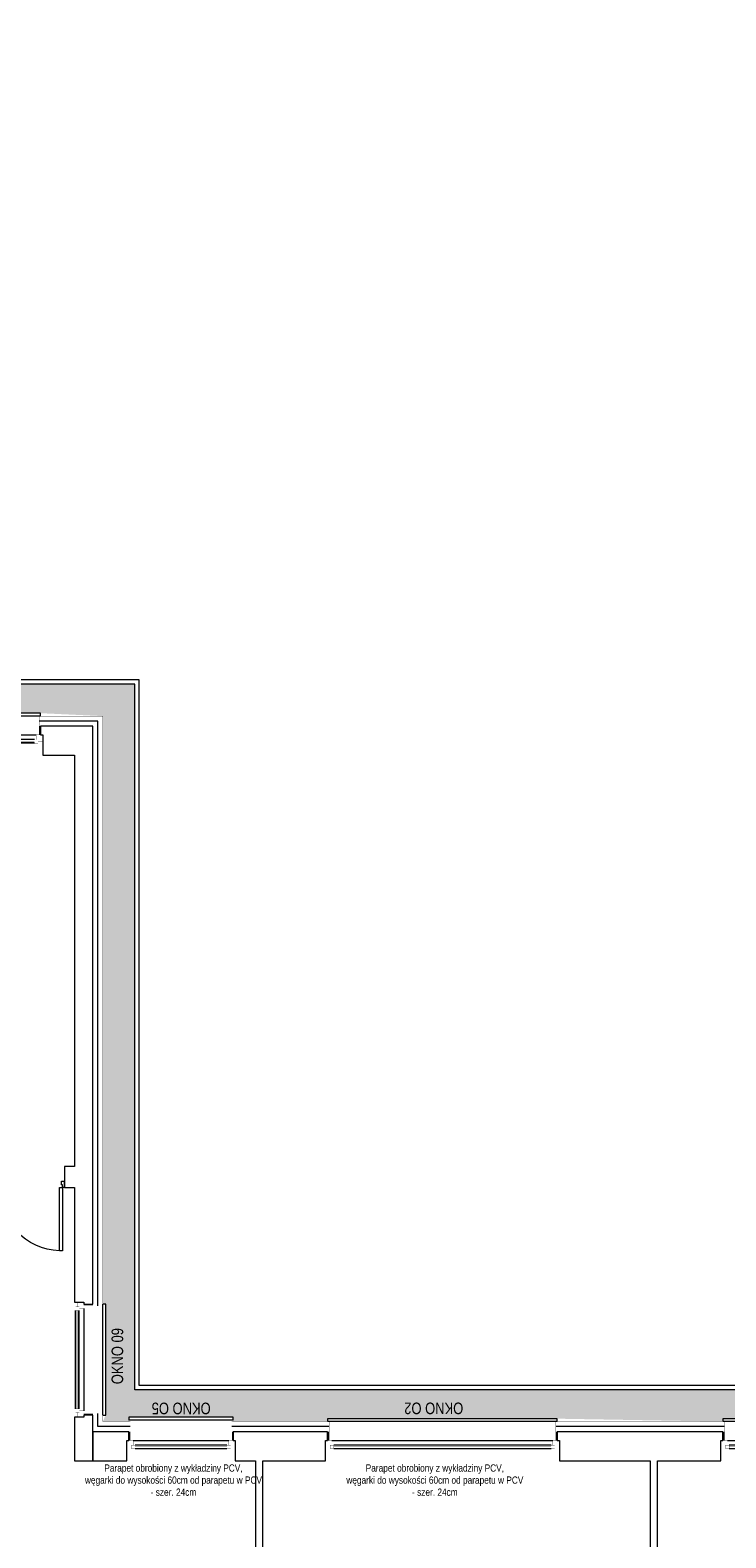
# Model space of a CAD drawing. Header units: millimetres. Extents: x 18880 to 99371, y -5529 to 27899.
# Tile 102 of 161: x 27985 to 28945, y 18072 to 20153. Entities that reach past the tile are written whole.
import ezdxf

# ---------------------------------------------------------------- set-up
doc = ezdxf.new("R2010")
doc.units = ezdxf.units.MM
doc.set_wipeout_variables(frame=1)
doc.linetypes.add('DASHED', pattern=[19.05, 12.7, -6.35])
for name, color, linetype, lineweight in [('AA_HATCH', 251, 'Continuous', 0), ('AA_IZOLACJA', 251, 'Continuous', 0), ('AA_OPIS', 2, 'Continuous', 0), ('AA_WIDOK', 254, 'Continuous', 0), ('Drzwi ArchiCAD_Nr_Pióra__1', 7, 'Continuous', 13), ('Drzwi ArchiCAD_Nr_Pióra__23', 4, 'Continuous', 20), ('Drzwi ArchiCAD_Nr_Pióra__3', 4, 'Continuous', 18), ('K_SCIANY', 90, 'Continuous', 20)]:
    doc.layers.add(name, color=color, linetype=linetype, lineweight=lineweight)
doc.layers.add('Drzwi ArchiCAD', color=7, linetype='Continuous')
doc.layers.add('Okna ArchiCADa', color=7, linetype='Continuous')
doc.styles.add('ARIAL', font='arial.ttf')
doc.styles.add('Arial Narrow', font='txt')
doc.linetypes.add('STYROPIAN', pattern='A,0.000141,[1,styropian.shx,S=1,R=0,X=0,Y=0],-14.102004', length=14.102145)

# ---------------------------------------------------------------- blocks, each defined once
blk = doc.blocks.new('D1 Drzwi proste 12_82')
at = {"layer": 'Drzwi ArchiCAD_Nr_Pióra__1', "linetype": 'Continuous'}
for p, q in [((-465, 0), (-465, -90)), ((465, 0), (465, -90))]:
    blk.add_line(p, q, dxfattribs=at)
at = {"layer": 'Drzwi ArchiCAD_Nr_Pióra__23', "linetype": 'Continuous'}
for p, q in [((-437, 0), (-465, 0)), ((-465, 0), (-465, -90)), ((-437, -40), (-437, 0)), ((465, 0), (437, 0)), ((437, 0), (437, -40)), ((465, -90), (465, 0)), ((-465, -90), (-425, -90)), ((-425, -40), (-437, -40)), ((-425, -90), (-425, -40)), ((437, -40), (425, -40)), ((425, -40), (425, -90)), ((425, -90), (465, -90))]:
    blk.add_line(p, q, dxfattribs=at)
at = {"layer": 'Drzwi ArchiCAD_Nr_Pióra__3', "linetype": 'Continuous'}
for p, q in [((437, 874), (397, 874)), ((397, 874), (397, 0)), ((437, 0), (437, 874)), ((397, 0), (437, 0))]:
    blk.add_line(p, q, dxfattribs=at)
blk.add_arc((437, 0), 874, 92.6231, 180, dxfattribs=at)
blk = doc.blocks.new('O1 rozwierane 12_135')
at = {"layer": 'AA_WIDOK', "color": 4}
blk.add_lwpolyline([(-765, 260), (-765, 300), (765, 300), (765, 260)], dxfattribs=at)
at = {"layer": 'AA_WIDOK', "linetype": 'DASHED', "ltscale": 0.5}
blk.add_lwpolyline([(-765, 260), (765, 260)], dxfattribs=at)
at = {"color": 4}
blk.add_wipeout([(680, -115), (680, -65), (705, -65), (705, 0), (-705, 0), (-705, -65), (-680, -65), (-680, -115)], dxfattribs=at).dxf.layer = 'AA_WIDOK'
at = {"layer": 'AA_IZOLACJA', "linetype": 'STYROPIAN', "ltscale": 0.2}
for points in [[(-755, 120), (-755, 0)], [(755, 120), (755, 0)]]:
    blk.add_lwpolyline(points, dxfattribs=at)
at = {"layer": 'AA_WIDOK', "const_width": 3}
for points in [[(-745, 260), (-745, 0)], [(745, 260), (745, 0)]]:
    blk.add_lwpolyline(points, dxfattribs=at)
at = {"layer": 'AA_WIDOK', "color": 4, "const_width": 3}
for points in [[(-705, 0), (-795, 0)], [(-795, 0), (-795, -90)], [(-705, -65), (-705, 0)], [(795, 0), (705, 0)], [(705, 0), (705, -65)], [(795, -90), (795, 0)], [(-795, -90), (-730, -90)], [(-730, -90), (-730, -65)], [(-730, -65), (-705, -65)], [(-680, -65), (-730, -65)], [(-730, -65), (-730, -115)], [(-730, -115), (-680, -115)], [(-680, -115), (-680, -65)], [(-680, -80), (680, -80)], [(-680, -90), (680, -90)], [(-680, -100), (680, -100)], [(730, -65), (680, -65)], [(680, -65), (680, -115)], [(680, -115), (730, -115)], [(705, -65), (730, -65)], [(730, -65), (730, -90)], [(730, -115), (730, -65)], [(730, -90), (795, -90)]]:
    blk.add_lwpolyline(points, dxfattribs=at)
at = {"layer": 'AA_WIDOK', "color": 4}
for points in [[(705, 0), (-705, 0)], [(-680, -65), (680, -65)], [(-680, -115), (680, -115)], [(-680, -115), (680, -115)]]:
    blk.add_lwpolyline(points, dxfattribs=at)
blk = doc.blocks.new('O1 rozwierane 12_97')
at = {"layer": 'AA_WIDOK', "color": 4}
blk.add_lwpolyline([(-720, 280), (-720, 320), (720, 320), (720, 280)], dxfattribs=at)
at = {"layer": 'AA_WIDOK', "linetype": 'DASHED', "ltscale": 0.5}
blk.add_lwpolyline([(-720, 280), (720, 280)], dxfattribs=at)
at = {"color": 4}
blk.add_wipeout([(635, -115), (635, -65), (660, -65), (660, 0), (-660, 0), (-660, -65), (-635, -65), (-635, -115)], dxfattribs=at).dxf.layer = 'AA_WIDOK'
at = {"layer": 'AA_IZOLACJA', "linetype": 'STYROPIAN', "ltscale": 0.2}
for points in [[(-710, 120), (-710, 0)], [(710, 120), (710, 0)]]:
    blk.add_lwpolyline(points, dxfattribs=at)
at = {"layer": 'AA_WIDOK', "const_width": 3}
for points in [[(-700, 280), (-700, 0)], [(700, 280), (700, 0)]]:
    blk.add_lwpolyline(points, dxfattribs=at)
at = {"layer": 'AA_WIDOK', "color": 4, "const_width": 3}
for points in [[(-660, 0), (-750, 0)], [(-750, 0), (-750, -90)], [(-660, -65), (-660, 0)], [(750, 0), (660, 0)], [(660, 0), (660, -65)], [(750, -90), (750, 0)], [(-750, -90), (-685, -90)], [(-685, -90), (-685, -65)], [(-685, -65), (-660, -65)], [(-635, -65), (-685, -65)], [(-685, -65), (-685, -115)], [(-685, -115), (-635, -115)], [(-635, -115), (-635, -65)], [(-635, -80), (635, -80)], [(-635, -90), (635, -90)], [(-635, -100), (635, -100)], [(685, -65), (635, -65)], [(635, -65), (635, -115)], [(635, -115), (685, -115)], [(660, -65), (685, -65)], [(685, -65), (685, -90)], [(685, -115), (685, -65)], [(685, -90), (750, -90)]]:
    blk.add_lwpolyline(points, dxfattribs=at)
at = {"layer": 'AA_WIDOK', "color": 4}
for points in [[(660, 0), (-660, 0)], [(-635, -65), (635, -65)], [(-635, -115), (635, -115)], [(-635, -115), (635, -115)]]:
    blk.add_lwpolyline(points, dxfattribs=at)
blk = doc.blocks.new('O1 rozwierane 12_80')
at = {"layer": 'AA_WIDOK', "color": 4}
blk.add_lwpolyline([(1585, 260), (1585, 300), (-1585, 300), (-1585, 260)], dxfattribs=at)
at = {"layer": 'AA_WIDOK', "linetype": 'DASHED', "ltscale": 0.5}
blk.add_lwpolyline([(1585, 260), (-1585, 260)], dxfattribs=at)
at = {"color": 4}
blk.add_wipeout([(-1500, -115), (-1500, -65), (-1525, -65), (-1525, 0), (1525, 0), (1525, -65), (1500, -65), (1500, -115)], dxfattribs=at).dxf.layer = 'AA_WIDOK'
at = {"layer": 'AA_IZOLACJA', "linetype": 'STYROPIAN', "ltscale": 0.2}
for points in [[(-1575, 120), (-1575, 0)], [(1575, 120), (1575, 0)]]:
    blk.add_lwpolyline(points, dxfattribs=at)
at = {"layer": 'AA_WIDOK', "const_width": 3}
for points in [[(-1565, 260), (-1565, 0)], [(1565, 260), (1565, 0)]]:
    blk.add_lwpolyline(points, dxfattribs=at)
at = {"layer": 'AA_WIDOK', "color": 4, "const_width": 3}
for points in [[(-1615, 0), (-1525, 0)], [(-1615, -90), (-1615, 0)], [(-1525, 0), (-1525, -65)], [(1525, -65), (1525, 0)], [(1525, 0), (1615, 0)], [(1615, 0), (1615, -90)], [(-1550, -90), (-1615, -90)], [(-1525, -65), (-1550, -65)], [(-1550, -65), (-1550, -90)], [(-1550, -65), (-1500, -65)], [(-1550, -115), (-1550, -65)], [(-1500, -115), (-1550, -115)], [(-1500, -65), (-1500, -115)], [(1500, -80), (-1500, -80)], [(1500, -90), (-1500, -90)], [(1500, -100), (-1500, -100)], [(1500, -115), (1500, -65)], [(1500, -65), (1550, -65)], [(1550, -115), (1500, -115)], [(1550, -65), (1525, -65)], [(1550, -90), (1550, -65)], [(1550, -65), (1550, -115)], [(1615, -90), (1550, -90)]]:
    blk.add_lwpolyline(points, dxfattribs=at)
at = {"layer": 'AA_WIDOK', "color": 4}
for points in [[(-1525, 0), (1525, 0)], [(1500, -65), (-1500, -65)], [(1500, -115), (-1500, -115)], [(1500, -115), (-1500, -115)]]:
    blk.add_lwpolyline(points, dxfattribs=at)

msp = doc.modelspace()

# ---------------------------------------------------------------- hatches: boundary and pattern name
at = {"layer": 'AA_HATCH'}
h = msp.add_hatch(dxfattribs=at)
h.set_pattern_fill('AR-CONC', color=256, scale=0.1)
h.paths.add_polyline_path([(28129.01574, 19250.37583), (26622.01574, 19250.37583), (26622.01574, 20147.37583), (26578.01574, 20147.37583), (26578.01574, 19212.37583), (26664.01574, 19212.37583), (26664.01574, 19206.37583), (26787.01574, 19206.37583), (26787.01574, 19210.37583), (27104.01574, 19210.37583), (27236.01574, 19206.43553), (27236.01574, 19210.37583), (27553.01574, 19210.37583), (27682.01574, 19206.43689), (27682.01574, 19210.37583), (27999.01574, 19210.37583), (28085.01574, 19206.37583), (28085.01574, 18394.37583), (28089.01574, 18394.37583), (28089.01574, 18241.37583), (28085.01574, 18232.37583), (28121.01574, 18232.37583), (28121.01574, 18238.37583), (28265.01574, 18238.37583), (28265.01574, 18232.37583), (28395.51574, 18232.37583), (28395.51574, 18236.37583), (28712.51574, 18236.37583), (28941.51574, 18232.41046), (28941.51574, 18236.37583), (29258.51574, 18236.37583), (29454.01574, 18232.41633), (29454.01574, 18238.37583), (29598.01574, 18238.37583), (29598.01574, 18232.37583), (29704.01574, 18232.37583), (29704.01574, 18276.37583), (28129.01574, 18276.37583)])

# ---------------------------------------------------------------- linework, layer by layer
at = {"layer": 'AA_IZOLACJA', "linetype": 'STYROPIAN', "ltscale": 1.4}
for points in [[(28397.51574, 18225.37583), (28263.01574, 18225.37583)], [(28943.51574, 18225.37583), (28710.51574, 18225.37583)]]:
    msp.add_lwpolyline(points, dxfattribs=at)
at = {"layer": 'AA_WIDOK', "const_width": 0.3}
for points in [[(28397.51574, 18232.37583), (28263.01574, 18232.37583)], [(28943.51574, 18232.37583), (28710.51574, 18232.37583)]]:
    msp.add_lwpolyline(points, dxfattribs=at)
at = {"layer": 'K_SCIANY'}
for points in [[(28032.01574, 18584.37583), (28032.01574, 18564.37583), (28032.01574, 18555.37583), (28046.01574, 18555.37583), (28046.01574, 18397.37583), (28050.01574, 18397.37583), (28059.01574, 18397.37583), (28059.01574, 18394.37583), (28071.01574, 18394.37583), (28071.01574, 19192.37583), (27999.01574, 19192.37583), (27999.01574, 19180.37583), (28002.01574, 19180.37583), (28002.01574, 19171.37583), (28002.01574, 19152.37583), (28046.01574, 19152.37583), (28046.01574, 18584.37583)], [(28059.01574, 18238.37583), (28050.01574, 18238.37583), (28046.01574, 18238.37583), (28046.01574, 18178.37583), (28071.01574, 18178.37583), (28071.01574, 18241.37583), (28059.01574, 18241.37583)], [(28306.01574, 17768.37583), (28306.01574, 18178.37583), (28392.51574, 18178.37583), (28392.51574, 18197.37583), (28392.51574, 18206.37583), (28395.51574, 18206.37583), (28395.51574, 18218.37583), (28265.01574, 18218.37583), (28265.01574, 18206.37583), (28268.01574, 18206.37583), (28268.01574, 18197.37583), (28268.01574, 18178.37583), (28296.01574, 18178.37583), (28296.01574, 17768.37583), (28305.01574, 17768.37583)]]:
    msp.add_lwpolyline(points, close=True, dxfattribs=at)
for points in [[(28071.01574, 18178.37583), (28118.01574, 18178.37583), (28118.01574, 18197.37583), (28118.01574, 18206.37583), (28121.01574, 18206.37583), (28121.01574, 18218.37583), (28071.01574, 18218.37583)], [(28071.01574, 18218.37583), (28071.01574, 18178.37583)], [(28071.01574, 18178.37583), (28071.01574, 18218.37583)], [(28851.01574, 17616.37583), (28851.01574, 18178.37583), (28938.51574, 18178.37583), (28938.51574, 18197.37583), (28938.51574, 18206.37583), (28941.51574, 18206.37583), (28941.51574, 18218.37583), (28712.51574, 18218.37583), (28712.51574, 18206.37583), (28715.51574, 18206.37583), (28715.51574, 18197.37583), (28715.51574, 18178.37583), (28841.01574, 18178.37583), (28841.01574, 17616.37583)]]:
    msp.add_lwpolyline(points, dxfattribs=at)

# ---------------------------------------------------------------- block references
at = {"layer": 'Drzwi ArchiCAD', "linetype": 'Continuous', "xscale": -0.1, "yscale": 0.1, "zscale": 0.1, "rotation": 180}
msp.add_blockref('D1 Drzwi proste 12_82', (27985.51574, 18555.37583), dxfattribs=at)

# ---------------------------------------------------------------- texts
at = {"layer": 'AA_OPIS', "char_height": 10, "width": 299.9998938, "attachment_point": 1, "style": 'Arial Narrow'}
for insert in [(28032.59119, 18173.28536), (28393.59119, 18173.28536)]:
    msp.add_mtext('\\pxqc;{\\fArial Narrow|b0|i0|c238|p34;\\C2;Parapet obrobiony z wykładziny PCV,\\Pwęgarki do wysokości 60cm od parapetu w PCV\\P- szer. 24cm}', dxfattribs=dict(at, insert=insert))

# ---------------------------------------------------------------- next in the draw order: block references
at = {"layer": 'Okna ArchiCADa', "linetype": 'Continuous', "xscale": -0.1, "yscale": 0.1, "zscale": 0.1, "rotation": 270}
msp.add_blockref('O1 rozwierane 12_135', (28059.01574, 18317.87583), dxfattribs=at)
at = {"layer": 'Okna ArchiCADa', "linetype": 'Continuous', "xscale": 0.1, "yscale": 0.1, "zscale": 0.1}
for p in [(28554.01574, 18206.37583), (29100.01574, 18206.37583)]:
    msp.add_blockref('O1 rozwierane 12_80', p, dxfattribs=at)

# ---------------------------------------------------------------- next in the draw order: linework, layer by layer
at = {"layer": 'AA_IZOLACJA', "linetype": 'STYROPIAN', "ltscale": 1.4}
for points in [[(28078.01574, 18392.37583), (28078.01574, 19199.37583), (27997.01574, 19199.37583)], [(28123.01574, 18225.37583), (28078.01574, 18225.37583), (28078.01574, 18243.37583)]]:
    msp.add_lwpolyline(points, dxfattribs=at)
at = {"layer": 'AA_WIDOK', "const_width": 0.3}
for points in [[(28085.01574, 18392.37583), (28085.01574, 19206.37583), (27997.01574, 19206.37583)], [(28123.01574, 18232.37583), (28085.01574, 18232.37583), (28085.01574, 18243.37583)]]:
    msp.add_lwpolyline(points, dxfattribs=at)

# ---------------------------------------------------------------- next in the draw order: texts
at = {"layer": 'AA_OPIS', "char_height": 16, "width": 300, "attachment_point": 2, "style": 'ARIAL'}
for s, insert, rotation in [('{\\W0.8;OKNO 09}', (28097.10068, 18322.73845), 90), ('{\\W0.8;OKNO O2}', (28542.04312, 18242.67345), 180)]:
    msp.add_mtext(s, dxfattribs=dict(at, insert=insert, rotation=rotation))

# ---------------------------------------------------------------- next in the draw order: block references
at = {"layer": 'Okna ArchiCADa', "linetype": 'Continuous', "yscale": 0.1, "zscale": 0.1}
for name, p, xscale in [('O1 rozwierane 12_80', (27840.51574, 19180.37583), 0.1), ('O1 rozwierane 12_97', (28193.01574, 18206.37583), -0.1)]:
    msp.add_blockref(name, p, dxfattribs=dict(at, xscale=xscale))

# ---------------------------------------------------------------- next in the draw order: linework, layer by layer
at = {"layer": 'AA_HATCH'}
for points in [[(29710.01574, 18232.37583), (29710.01574, 18282.37583), (28135.01574, 18282.37583), (28135.01574, 19256.37583), (26628.01574, 19256.37583), (26628.01574, 20153.37583), (26578.01574, 20153.37583)], [(29704.01574, 18232.37583), (29704.01574, 18276.37583), (28129.01574, 18276.37583), (28129.01574, 19250.37583), (26622.01574, 19250.37583), (26622.01574, 20147.37583), (26578.01574, 20147.37583)]]:
    msp.add_lwpolyline(points, dxfattribs=at)

# ---------------------------------------------------------------- next in the draw order: texts
at = {"layer": 'AA_OPIS', "insert": (28193.24214, 18242.58743), "char_height": 16, "width": 300, "attachment_point": 2, "rotation": 180, "style": 'ARIAL'}
msp.add_mtext('{\\W0.8;OKNO O5}', dxfattribs=at)

doc.saveas('drawing.dxf')
